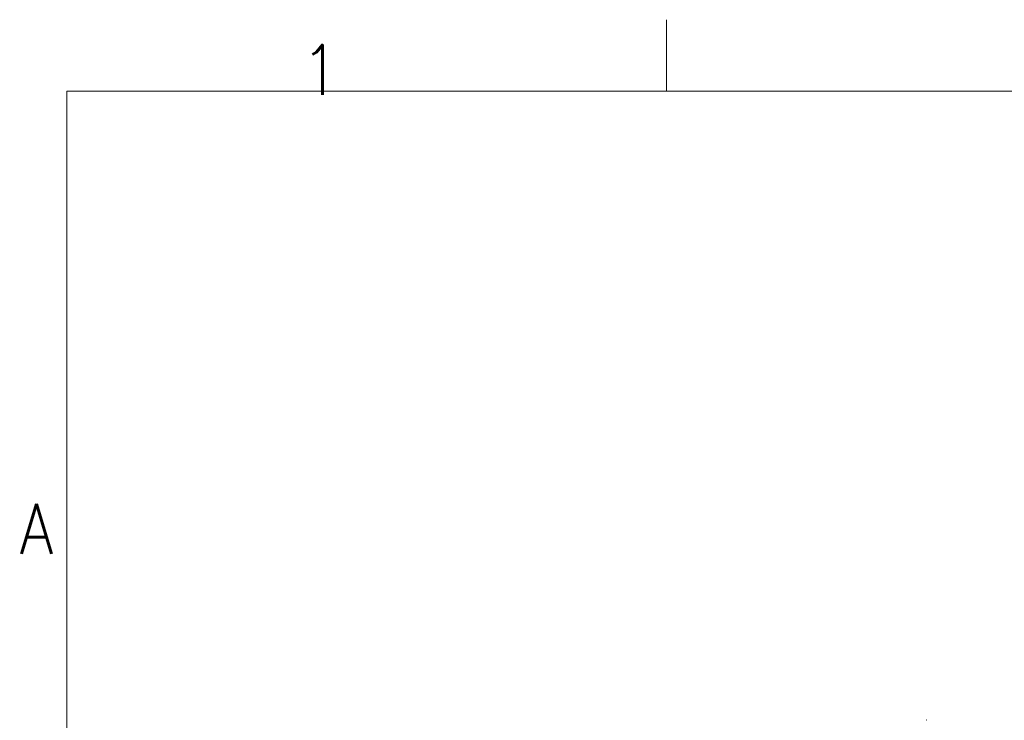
# Model space of a CAD drawing. Header units: inches. Extents: x 0 to 23760, y -13 to 16800.
# Tile 94 of 256: x 68 to 2826, y 14837 to 16800. Entities that reach past the tile are written whole.
import ezdxf

# ---------------------------------------------------------------- set-up
doc = ezdxf.new("R2010")
doc.units = ezdxf.units.IN
doc.layers.add('1', color=7, linetype='Continuous', true_color=0xffffff)
doc.layers.add('210', color=7, linetype='Continuous', true_color=0xffffff)
doc.styles.add('latin_extended', font='simplex.shx')

msp = doc.modelspace()

# ---------------------------------------------------------------- linework, layer by layer
at = {"layer": '1', "color": 2, "linetype": 'Continuous', "lineweight": 25}
msp.add_line((2609.49, 14837.037), (2608.634, 14837.037), dxfattribs=at)
at = {"layer": '210', "color": 7, "linetype": 'Continuous', "lineweight": 18}
for p, q in [((1880, 16600), (1880, 16800)), ((200, 200), (200, 16600)), ((200, 16600), (23560, 16600))]:
    msp.add_line(p, q, dxfattribs=at)

# ---------------------------------------------------------------- texts
at = {"layer": '210', "color": 211, "linetype": 'Continuous', "lineweight": 18, "char_height": 140, "attachment_point": 7, "line_spacing_factor": 0.963855, "style": 'latin_extended'}
for s, insert in [('\\W0.9188;1', (855.328, 16589.303)), ('\\W0.8818;A', (67.11, 15303.644))]:
    msp.add_mtext(s, dxfattribs=dict(at, insert=insert))

doc.saveas('drawing.dxf')
